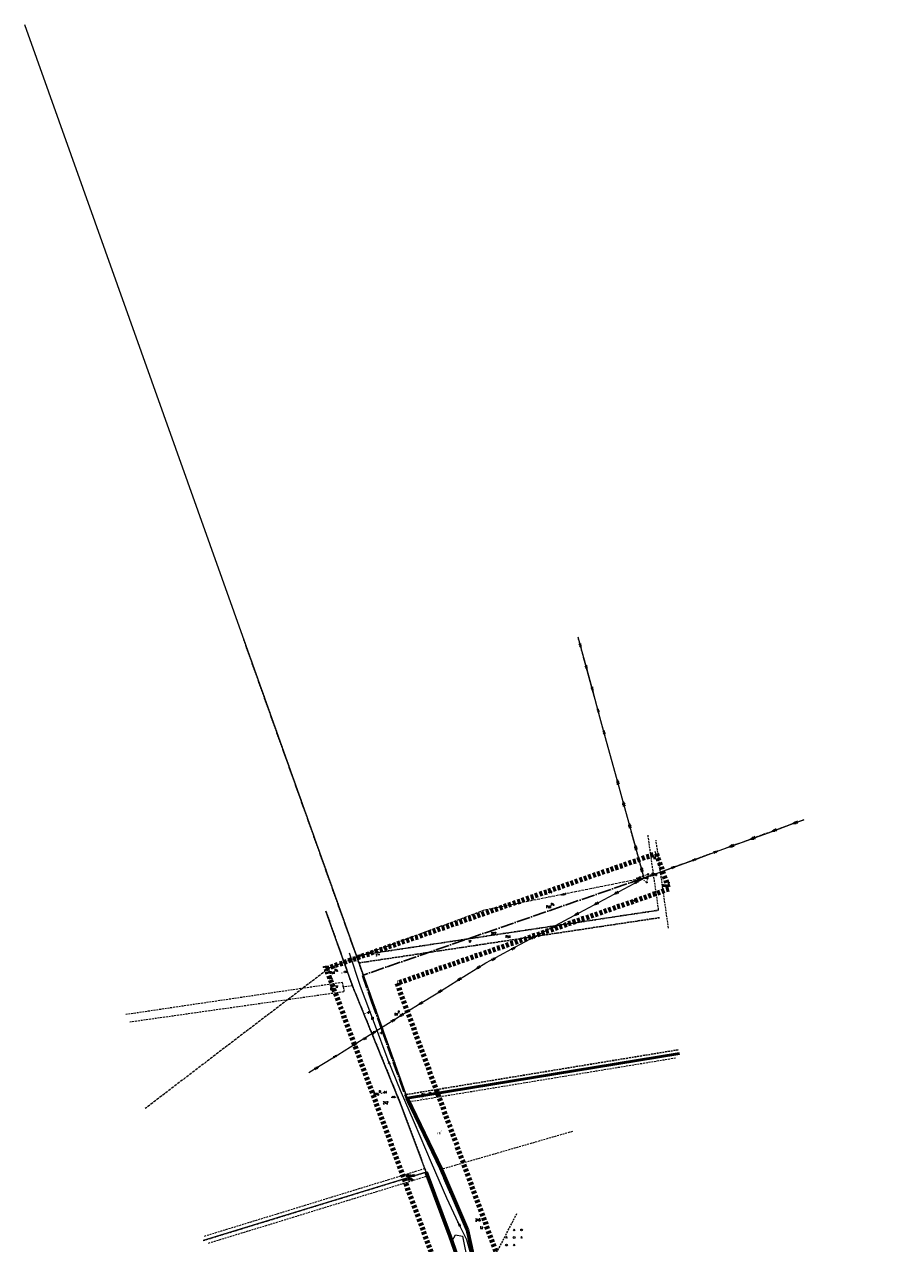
# Model space of a CAD drawing. Header units: metres. Extents: x 7389918 to 7395901, y 5992959 to 5996029.
# Tile 66 of 66: x 7395380 to 7395844, y 5995382 to 5996029. Entities that reach past the tile are written whole.
import ezdxf
from ezdxf.enums import TextEntityAlignment as Align

# ---------------------------------------------------------------- set-up
doc = ezdxf.new("R2010")
doc.units = ezdxf.units.M
doc.header["$MEASUREMENT"] = 0
for name, pattern in [('1', [0]), ('2', [1.5, 1, -0.5]), ('2_OTKR', [0]), ('2_OTZZ', [1.5, 1, -0.5]), ('4', [2.5, 1.5, -1]), ('4_SUEP_A', [0]), ('4_SUPP_P', [2, 1.5, -0.5]), ('4_SUTP_A', [0]), ('ACAD_ISO04W100', [30, 24, -3, 0, -3])]:
    doc.linetypes.add(name, pattern=pattern)
doc.layers.get('0').update_dxf_attribs({"color": 250, "linetype": 'CONTINUOUS', "lineweight": 100})
for name, color, linetype, lineweight in [('# Orlen Projekt - granice nieustalone do ustalenia', 6, 'CONTINUOUS', 100), ('# projektowana LNSN', 10, 'CONTINUOUS', 30), ('Dzialki', 7, '1', 18), ('GRANICE_ZLE_L_0', 2, '1', 50), ('Numery_dzialek', 7, 'CONTINUOUS', 13), ('OTK_L_5', 7, 'CONTINUOUS', 18), ('OTR_T_1', 7, 'CONTINUOUS', 18), ('OTZ_L_0', 7, '2_OTZZ', 18), ('P_SUEP_E_T_0', 1, 'CONTINUOUS', 0), ('P_SUEP_L_0', 1, '4_SUPP_P', 18), ('P_SUP_E_T_3', 7, 'CONTINUOUS', 0), ('P_SUP_T_2', 7, 'CONTINUOUS', 18), ('SUEP_L_0', 1, '4_SUEP_A', 18), ('SUP_T_2', 7, 'CONTINUOUS', 18)]:
    doc.layers.add(name, color=color, linetype=linetype, lineweight=lineweight)
for name, color, linetype, lineweight, true_color in [('Kontury', 7, '2', 18, 0x008000), ('Numery_konturow', 7, 'CONTINUOUS', 13, 0x008000), ('Numery_uzytkow', 7, 'CONTINUOUS', 13, 0x008000), ('SUTP_L_0', 7, '4_SUTP_A', 18, 0xff9100), ('SUTR_T_0', 7, 'CONTINUOUS', 18, 0xff9100), ('Uzytki', 7, '2', 18, 0x008000), ('ZAKRES_L_0', 7, '4', 100, 0x008080)]:
    doc.layers.add(name, color=color, linetype=linetype, lineweight=lineweight, true_color=true_color)
doc.styles.get("Standard").update_dxf_attribs({"font": 'Simplex.SHX', "width": 0.75})

# ---------------------------------------------------------------- blocks, each defined once
blk = doc.blocks.new('2_OTRN')
at = {"linetype": 'Continuous'}
blk.add_circle((0, 0), 0.045, dxfattribs=at)
blk = doc.blocks.new('2_OTZZ')
at = {"linetype": 'Continuous'}
for p, q in [((-2, 2.5), (-2.5, 1.5)), ((-1.5, 1.5), (-2, 2.5)), ((2, -1.5), (1.5, -2.5)), ((2.5, -2.5), (2, -1.5))]:
    blk.add_line(p, q, dxfattribs=at)
for centre in [(2, 2), (-2, -2)]:
    blk.add_circle(centre, 0.5, dxfattribs=at)
blk = doc.blocks.new('4_SUPP')
at = {"linetype": 'Continuous'}
blk.add_circle((0, 0), 0.25, dxfattribs=at)
blk = doc.blocks.new('4_SUPS')
at = {"linetype": 'Continuous'}
blk.add_circle((0, 0), 0.0625, dxfattribs=at)

msp = doc.modelspace()

# ---------------------------------------------------------------- linework, layer by layer
at = {"layer": '# Orlen Projekt - granice nieustalone do ustalenia', "linetype": '1', "lineweight": 60}
for p, q in [((7395601.53, 5995421.08), (7395583.3, 5995458.86)), ((7395606.19, 5995385.52), (7395593.39, 5995419.59)), ((7395615.42, 5995388.81), (7395601.53, 5995421.08)), ((7395630.17, 5995317.2), (7395606.19, 5995385.52)), ((7395618.23, 5995375.89), (7395615.42, 5995388.81))]:
    msp.add_line(p, q, dxfattribs=at)
at = {"layer": '# projektowana LNSN', "linetype": 'ACAD_ISO04W100', "ltscale": 0.3}
msp.add_lwpolyline([(7395708.57, 5995575.63), (7395559.52, 5995524.07), (7395564.45, 5995510.25), (7395569.84, 5995495.12), (7395579.15, 5995469), (7395582.09, 5995460.76), (7395582.95, 5995458.68), (7395583.75, 5995456.77), (7395591.84, 5995440.01), (7395599.17, 5995424.82), (7395614.64, 5995389.35), (7395617.75, 5995375.75)], dxfattribs=at)
at = {"layer": 'Dzialki'}
for p, q in [((7395380.07, 5996028.91), (7395583.3, 5995458.86)), ((7395554.27, 5995518.49), (7395540.14, 5995558.21)), ((7395579.81, 5995455.95), (7395554.27, 5995518.49)), ((7395583.3, 5995458.86), (7395727.93, 5995482.66)), ((7395583.3, 5995458.86), (7395601.53, 5995421.08)), ((7395593.39, 5995419.59), (7395579.81, 5995455.95)), ((7395593.39, 5995419.59), (7395475, 5995383.25)), ((7395606.19, 5995385.52), (7395593.39, 5995419.59)), ((7395601.53, 5995421.08), (7395615.42, 5995388.81)), ((7395630.17, 5995317.2), (7395606.19, 5995385.52)), ((7395615.42, 5995388.81), (7395618.23, 5995375.89))]:
    msp.add_line(p, q, dxfattribs=at)
at = {"layer": 'GRANICE_ZLE_L_0'}
msp.add_line((7395583.3, 5995458.86), (7395727.93, 5995482.66), dxfattribs=at)
at = {"layer": 'Kontury'}
for p, q in [((7395556.33, 5995534.5), (7395496.39, 5995702.65)), ((7395711.01, 5995598.46), (7395716.67, 5995558.64)), ((7395722.05, 5995549.2), (7395715.43, 5995595.79)), ((7395540.14, 5995558.21), (7395554.27, 5995518.49)), ((7395556.33, 5995534.5), (7395716.67, 5995558.64)), ((7395717.23, 5995554.68), (7395557.7, 5995530.66)), ((7395557.7, 5995530.66), (7395556.33, 5995534.5)), ((7395582.62, 5995460.77), (7395557.7, 5995530.66)), ((7395549.06, 5995520.31), (7395433.88, 5995503.25)), ((7395549.76, 5995515.34), (7395436.1, 5995499.22)), ((7395549.39, 5995517.97), (7395549.06, 5995520.31)), ((7395554.27, 5995518.49), (7395549.39, 5995517.97)), ((7395549.39, 5995517.97), (7395549.76, 5995515.34)), ((7395554.27, 5995518.49), (7395579.81, 5995455.95)), ((7395582.62, 5995460.77), (7395727.2, 5995484.56)), ((7395727.93, 5995482.66), (7395583.3, 5995458.86)), ((7395584.21, 5995456.98), (7395726.27, 5995480.36)), ((7395583.3, 5995458.86), (7395582.62, 5995460.77)), ((7395584.21, 5995456.98), (7395583.3, 5995458.86)), ((7395601.53, 5995421.08), (7395584.21, 5995456.98)), ((7395579.81, 5995455.95), (7395592.65, 5995421.57)), ((7395671.04, 5995441.18), (7395601.53, 5995421.08)), ((7395475, 5995383.25), (7395593.39, 5995419.59)), ((7395475.62, 5995385.64), (7395592.65, 5995421.57)), ((7395477.82, 5995381.92), (7395594.13, 5995417.62)), ((7395592.65, 5995421.57), (7395593.39, 5995419.59)), ((7395593.39, 5995419.59), (7395594.13, 5995417.62)), ((7395594.13, 5995417.62), (7395606.19, 5995385.52)), ((7395606.19, 5995385.52), (7395629.7, 5995318.53))]:
    msp.add_line(p, q, dxfattribs=at)
at = {"layer": 'OTK_L_5', "linetype": '2_OTKR'}
for p, q in [((7395607.21, 5995383.09), (7395608.94, 5995386.24)), ((7395608.94, 5995386.24), (7395612.65, 5995385.6)), ((7395612.65, 5995385.6), (7395615.7, 5995370.79)), ((7395627.67, 5995321.89), (7395607.21, 5995383.09))]:
    msp.add_line(p, q, dxfattribs=at)
at = {"layer": 'OTZ_L_0', "linetype": '2_OTZZ'}
msp.add_line((7395628.07, 5995371.45), (7395641.79, 5995398.08), dxfattribs=at)
at = {"layer": 'P_SUEP_L_0', "linetype": '4_SUPP_P'}
for p, q in [((7395709.06, 5995575.74), (7395674.07, 5995703.55)), ((7395793.93, 5995606.68), (7395709.41, 5995575.81)), ((7395708.72, 5995575.66), (7395624.23, 5995558.65)), ((7395624.23, 5995558.65), (7395541.98, 5995528.03)), ((7395541.98, 5995528.03), (7395444.21, 5995453.37))]:
    msp.add_line(p, q, dxfattribs=at)
at = {"layer": 'P_SUP_E_T_3', "linetype": 'Continuous', "lineweight": 0}
for p, q in [((7395708.92, 5995575.71), (7395708.43, 5995575.6)), ((7395709.7, 5995575.87), (7395709.21, 5995575.77))]:
    msp.add_line(p, q, dxfattribs=at)
at = {"layer": 'P_SUP_T_2', "linetype": 'Continuous', "lineweight": 0}
for p, q in [((7395708.92, 5995575.71), (7395708.43, 5995575.6)), ((7395709.7, 5995575.87), (7395709.21, 5995575.77))]:
    msp.add_line(p, q, dxfattribs=at)
at = {"layer": 'SUEP_L_0', "linetype": '4_SUEP_A'}
for p, q in [((7395675.65, 5995697.76), (7395674.07, 5995703.55)), ((7395674.51, 5995700.04), (7395675.39, 5995698.73)), ((7395674.78, 5995699.08), (7395675.65, 5995697.76)), ((7395675.39, 5995698.73), (7395675.48, 5995700.31)), ((7395675.65, 5995697.76), (7395675.74, 5995699.34)), ((7395678.82, 5995686.19), (7395675.65, 5995697.76)), ((7395677.68, 5995688.47), (7395678.56, 5995687.15)), ((7395677.94, 5995687.5), (7395678.82, 5995686.19)), ((7395678.56, 5995687.15), (7395678.65, 5995688.73)), ((7395678.82, 5995686.19), (7395678.91, 5995687.77)), ((7395681.99, 5995674.61), (7395678.82, 5995686.19)), ((7395680.85, 5995676.89), (7395681.73, 5995675.58)), ((7395681.73, 5995675.58), (7395681.81, 5995677.16)), ((7395681.11, 5995675.93), (7395681.99, 5995674.61)), ((7395681.99, 5995674.61), (7395682.08, 5995676.19)), ((7395685.16, 5995663.04), (7395681.99, 5995674.61)), ((7395684.02, 5995665.32), (7395684.9, 5995664.01)), ((7395684.28, 5995664.36), (7395685.16, 5995663.04)), ((7395684.9, 5995664.01), (7395684.98, 5995665.58)), ((7395685.16, 5995663.04), (7395685.25, 5995664.62)), ((7395688.33, 5995651.47), (7395685.16, 5995663.04)), ((7395687.19, 5995653.75), (7395688.06, 5995652.43)), ((7395687.45, 5995652.78), (7395688.33, 5995651.47)), ((7395688.06, 5995652.43), (7395688.15, 5995654.01)), ((7395688.33, 5995651.47), (7395688.41, 5995653.05)), ((7395694.8, 5995627.82), (7395688.33, 5995651.47)), ((7395694.72, 5995626.24), (7395694.8, 5995627.82)), ((7395697.97, 5995616.25), (7395694.8, 5995627.82)), ((7395694.8, 5995627.82), (7395695.68, 5995626.51)), ((7395694.98, 5995625.28), (7395695.07, 5995626.86)), ((7395695.07, 5995626.86), (7395695.94, 5995625.54)), ((7395697.88, 5995614.67), (7395697.97, 5995616.25)), ((7395701.14, 5995604.68), (7395697.97, 5995616.25)), ((7395697.97, 5995616.25), (7395698.85, 5995614.93)), ((7395698.15, 5995613.71), (7395698.23, 5995615.28)), ((7395698.23, 5995615.28), (7395699.11, 5995613.97)), ((7395788.29, 5995604.62), (7395793.93, 5995606.68)), ((7395789.53, 5995605.61), (7395788.29, 5995604.62)), ((7395790.47, 5995605.95), (7395789.23, 5995604.97)), ((7395701.05, 5995603.1), (7395701.14, 5995604.68)), ((7395704.31, 5995593.1), (7395701.14, 5995604.68)), ((7395701.14, 5995604.68), (7395702.02, 5995603.36)), ((7395701.32, 5995602.13), (7395701.4, 5995603.71)), ((7395701.4, 5995603.71), (7395702.28, 5995602.4)), ((7395765.74, 5995596.4), (7395777.02, 5995600.51)), ((7395777.02, 5995600.51), (7395788.29, 5995604.62)), ((7395778.26, 5995601.5), (7395777.02, 5995600.51)), ((7395777.02, 5995600.51), (7395778.6, 5995600.56)), ((7395779.2, 5995601.84), (7395777.96, 5995600.86)), ((7395777.96, 5995600.86), (7395779.54, 5995600.9)), ((7395788.29, 5995604.62), (7395789.87, 5995604.67)), ((7395789.23, 5995604.97), (7395790.81, 5995605.01)), ((7395704.22, 5995591.52), (7395704.31, 5995593.1)), ((7395707.48, 5995581.53), (7395704.31, 5995593.1)), ((7395704.31, 5995593.1), (7395705.19, 5995591.79)), ((7395748.52, 5995590.13), (7395754.47, 5995592.29)), ((7395754.47, 5995592.29), (7395765.74, 5995596.4)), ((7395755.71, 5995593.28), (7395754.47, 5995592.29)), ((7395754.47, 5995592.29), (7395756.05, 5995592.34)), ((7395756.65, 5995593.62), (7395755.41, 5995592.64)), ((7395755.41, 5995592.64), (7395756.99, 5995592.68)), ((7395766.98, 5995597.39), (7395765.74, 5995596.4)), ((7395765.74, 5995596.4), (7395767.33, 5995596.45)), ((7395767.92, 5995597.73), (7395766.68, 5995596.75)), ((7395766.68, 5995596.75), (7395768.26, 5995596.79)), ((7395704.48, 5995590.56), (7395704.57, 5995592.14)), ((7395704.57, 5995592.14), (7395705.45, 5995590.82)), ((7395725.97, 5995581.91), (7395737.25, 5995586.02)), ((7395735.66, 5995585.97), (7395737.25, 5995586.02)), ((7395737.25, 5995586.02), (7395736.01, 5995585.03)), ((7395737.25, 5995586.02), (7395748.52, 5995590.13)), ((7395746, 5995589.74), (7395747.58, 5995589.78)), ((7395747.58, 5995589.78), (7395746.34, 5995588.8)), ((7395746.94, 5995590.08), (7395748.52, 5995590.13)), ((7395748.52, 5995590.13), (7395747.28, 5995589.14)), ((7395707.39, 5995579.95), (7395707.48, 5995581.53)), ((7395709.06, 5995575.74), (7395707.48, 5995581.53)), ((7395707.48, 5995581.53), (7395708.35, 5995580.21)), ((7395707.65, 5995578.98), (7395707.74, 5995580.56)), ((7395707.74, 5995580.56), (7395708.62, 5995579.25)), ((7395714.7, 5995577.8), (7395725.97, 5995581.91)), ((7395723.45, 5995581.52), (7395725.03, 5995581.56)), ((7395725.03, 5995581.56), (7395723.79, 5995580.58)), ((7395724.39, 5995581.86), (7395725.97, 5995581.91)), ((7395725.97, 5995581.91), (7395724.73, 5995580.92)), ((7395734.73, 5995585.63), (7395736.31, 5995585.67)), ((7395736.31, 5995585.67), (7395735.07, 5995584.69)), ((7395693.2, 5995567.23), (7395703.77, 5995572.9)), ((7395703.77, 5995572.9), (7395709.06, 5995575.74)), ((7395704.86, 5995574.05), (7395703.77, 5995572.9)), ((7395703.77, 5995572.9), (7395705.33, 5995573.17)), ((7395705.74, 5995574.53), (7395704.65, 5995573.38)), ((7395704.65, 5995573.38), (7395706.21, 5995573.64)), ((7395709.06, 5995575.74), (7395714.7, 5995577.8)), ((7395712.18, 5995577.41), (7395713.76, 5995577.45)), ((7395713.76, 5995577.45), (7395712.52, 5995576.47)), ((7395713.12, 5995577.75), (7395714.7, 5995577.8)), ((7395714.7, 5995577.8), (7395713.46, 5995576.81)), ((7395682.63, 5995561.55), (7395693.2, 5995567.23)), ((7395694.29, 5995568.38), (7395693.2, 5995567.23)), ((7395693.2, 5995567.23), (7395694.76, 5995567.5)), ((7395695.17, 5995568.85), (7395694.08, 5995567.7)), ((7395694.08, 5995567.7), (7395695.64, 5995567.97)), ((7395672.05, 5995555.88), (7395682.63, 5995561.55)), ((7395683.71, 5995562.7), (7395682.63, 5995561.55)), ((7395682.63, 5995561.55), (7395684.19, 5995561.82)), ((7395684.59, 5995563.17), (7395683.51, 5995562.02)), ((7395683.51, 5995562.02), (7395685.07, 5995562.29)), ((7395662.05, 5995550.5), (7395672.05, 5995555.88)), ((7395673.14, 5995557.03), (7395672.05, 5995555.88)), ((7395672.05, 5995555.88), (7395673.61, 5995556.15)), ((7395674.02, 5995557.5), (7395672.94, 5995556.35)), ((7395672.94, 5995556.35), (7395674.49, 5995556.62)), ((7395651.47, 5995544.83), (7395662.05, 5995550.5)), ((7395659.61, 5995549.76), (7395661.16, 5995550.03)), ((7395661.16, 5995550.03), (7395660.08, 5995548.88)), ((7395660.49, 5995550.23), (7395662.05, 5995550.5)), ((7395662.05, 5995550.5), (7395660.96, 5995549.35)), ((7395640.9, 5995539.15), (7395651.47, 5995544.83)), ((7395649.03, 5995544.09), (7395650.59, 5995544.36)), ((7395650.59, 5995544.36), (7395649.51, 5995543.21)), ((7395649.91, 5995544.56), (7395651.47, 5995544.83)), ((7395651.47, 5995544.83), (7395650.39, 5995543.68)), ((7395630.33, 5995533.48), (7395640.9, 5995539.15)), ((7395638.46, 5995538.41), (7395640.02, 5995538.68)), ((7395640.02, 5995538.68), (7395638.93, 5995537.53)), ((7395639.34, 5995538.88), (7395640.9, 5995539.15)), ((7395640.9, 5995539.15), (7395639.81, 5995538)), ((7395619.94, 5995527.48), (7395625.04, 5995530.64)), ((7395620.95, 5995528.69), (7395619.94, 5995527.48)), ((7395619.94, 5995527.48), (7395621.48, 5995527.84)), ((7395621.8, 5995529.22), (7395620.79, 5995528.01)), ((7395620.79, 5995528.01), (7395622.33, 5995528.37)), ((7395625.04, 5995530.64), (7395630.33, 5995533.48)), ((7395627.89, 5995532.74), (7395629.45, 5995533)), ((7395629.45, 5995533), (7395628.36, 5995531.85)), ((7395628.77, 5995533.21), (7395630.33, 5995533.48)), ((7395630.33, 5995533.48), (7395629.24, 5995532.33)), ((7395599.54, 5995514.84), (7395609.74, 5995521.16)), ((7395609.74, 5995521.16), (7395619.94, 5995527.48)), ((7395610.75, 5995522.37), (7395609.74, 5995521.16)), ((7395609.74, 5995521.16), (7395611.28, 5995521.52)), ((7395611.6, 5995522.9), (7395610.59, 5995521.69)), ((7395610.59, 5995521.69), (7395612.13, 5995522.05)), ((7395589.34, 5995508.52), (7395599.54, 5995514.84)), ((7395600.55, 5995516.05), (7395599.54, 5995514.84)), ((7395599.54, 5995514.84), (7395601.08, 5995515.2)), ((7395601.4, 5995516.58), (7395600.39, 5995515.36)), ((7395600.39, 5995515.36), (7395601.93, 5995515.73)), ((7395579.14, 5995502.2), (7395589.34, 5995508.52)), ((7395590.35, 5995509.73), (7395589.34, 5995508.52)), ((7395589.34, 5995508.52), (7395590.88, 5995508.88)), ((7395591.2, 5995510.26), (7395590.19, 5995509.04)), ((7395590.19, 5995509.04), (7395591.73, 5995509.41)), ((7395577.07, 5995500.91), (7395579.14, 5995502.2)), ((7395580.15, 5995503.41), (7395579.14, 5995502.2)), ((7395579.14, 5995502.2), (7395580.68, 5995502.56)), ((7395581, 5995503.94), (7395579.99, 5995502.72)), ((7395579.99, 5995502.72), (7395581.53, 5995503.09)), ((7395566.87, 5995494.59), (7395577.07, 5995500.91)), ((7395574.68, 5995500.02), (7395576.22, 5995500.39)), ((7395576.22, 5995500.39), (7395575.21, 5995499.17)), ((7395575.53, 5995500.55), (7395577.07, 5995500.91)), ((7395577.07, 5995500.91), (7395576.06, 5995499.7)), ((7395556.67, 5995488.27), (7395566.87, 5995494.59)), ((7395564.48, 5995493.7), (7395566.02, 5995494.07)), ((7395566.02, 5995494.07), (7395565.01, 5995492.85)), ((7395565.33, 5995494.23), (7395566.87, 5995494.59)), ((7395566.87, 5995494.59), (7395565.86, 5995493.38)), ((7395546.47, 5995481.95), (7395556.67, 5995488.27)), ((7395554.28, 5995487.38), (7395555.82, 5995487.75)), ((7395555.82, 5995487.75), (7395554.81, 5995486.53)), ((7395555.13, 5995487.91), (7395556.67, 5995488.27)), ((7395556.67, 5995488.27), (7395555.66, 5995487.06)), ((7395536.27, 5995475.63), (7395546.47, 5995481.95)), ((7395544.08, 5995481.06), (7395545.62, 5995481.42)), ((7395545.62, 5995481.42), (7395544.61, 5995480.21)), ((7395544.93, 5995481.59), (7395546.47, 5995481.95)), ((7395546.47, 5995481.95), (7395545.46, 5995480.74)), ((7395531.17, 5995472.47), (7395536.27, 5995475.63)), ((7395533.88, 5995474.74), (7395535.42, 5995475.1)), ((7395535.42, 5995475.1), (7395534.41, 5995473.89)), ((7395534.73, 5995475.27), (7395536.27, 5995475.63)), ((7395536.27, 5995475.63), (7395535.26, 5995474.42))]:
    msp.add_line(p, q, dxfattribs=at)
at = {"layer": 'SUP_T_2', "linetype": 'Continuous', "lineweight": 0}
for p, q in [((7395707.21, 5995575.87), (7395707.61, 5995575.57)), ((7395707.28, 5995576.34), (7395707.75, 5995576.52)), ((7395708.04, 5995575.24), (7395708.47, 5995574.92)), ((7395708.11, 5995576.65), (7395708.47, 5995576.79)), ((7395708.83, 5995576.92), (7395709.19, 5995577.06)), ((7395708.9, 5995574.59), (7395709.33, 5995574.26)), ((7395709.55, 5995577.19), (7395709.91, 5995577.33)), ((7395709.73, 5995573.96), (7395710.13, 5995573.66)), ((7395710.38, 5995577.5), (7395710.85, 5995577.68)), ((7395710.7, 5995574.34), (7395710.62, 5995573.85)), ((7395710.88, 5995575.34), (7395710.79, 5995574.84)), ((7395711.06, 5995576.36), (7395710.97, 5995575.85)), ((7395711.23, 5995577.36), (7395711.15, 5995576.87))]:
    msp.add_line(p, q, dxfattribs=at)
at = {"layer": 'SUTP_L_0', "linetype": '4_SUTP_A'}
for p, q in [((7395552.6, 5995535.99), (7395558.39, 5995518.3)), ((7395558.39, 5995518.3), (7395565.81, 5995498.63)), ((7395565.81, 5995498.63), (7395573, 5995479.2)), ((7395573, 5995479.2), (7395579.56, 5995463.04)), ((7395579.56, 5995463.04), (7395587.03, 5995445.99)), ((7395587.03, 5995445.99), (7395596.07, 5995424.64)), ((7395596.07, 5995424.64), (7395604.22, 5995406.02)), ((7395604.22, 5995406.02), (7395610.34, 5995392.78)), ((7395610.34, 5995392.78), (7395614.82, 5995383.82)), ((7395614.82, 5995383.82), (7395617.25, 5995375.04))]:
    msp.add_line(p, q, dxfattribs=at)
at = {"layer": 'Uzytki'}
for p, q in [((7395496.39, 5995702.65), (7395556.33, 5995534.5)), ((7395711.01, 5995598.46), (7395716.67, 5995558.64)), ((7395722.05, 5995549.2), (7395715.43, 5995595.79)), ((7395554.27, 5995518.49), (7395540.14, 5995558.21)), ((7395716.67, 5995558.64), (7395556.33, 5995534.5)), ((7395557.7, 5995530.66), (7395717.23, 5995554.68)), ((7395556.33, 5995534.5), (7395557.7, 5995530.66)), ((7395557.7, 5995530.66), (7395582.62, 5995460.77)), ((7395549.06, 5995520.31), (7395433.88, 5995503.25)), ((7395549.76, 5995515.34), (7395436.1, 5995499.22)), ((7395549.39, 5995517.97), (7395549.06, 5995520.31)), ((7395554.27, 5995518.49), (7395549.39, 5995517.97)), ((7395549.39, 5995517.97), (7395549.76, 5995515.34)), ((7395579.81, 5995455.95), (7395554.27, 5995518.49)), ((7395727.2, 5995484.56), (7395582.62, 5995460.77)), ((7395584.21, 5995456.98), (7395726.27, 5995480.36)), ((7395582.62, 5995460.77), (7395583.3, 5995458.86)), ((7395583.3, 5995458.86), (7395584.21, 5995456.98)), ((7395601.53, 5995421.08), (7395584.21, 5995456.98)), ((7395592.65, 5995421.57), (7395579.81, 5995455.95)), ((7395671.04, 5995441.18), (7395601.53, 5995421.08)), ((7395475.62, 5995385.64), (7395592.65, 5995421.57)), ((7395477.82, 5995381.92), (7395594.13, 5995417.62)), ((7395593.39, 5995419.59), (7395592.65, 5995421.57)), ((7395594.13, 5995417.62), (7395593.39, 5995419.59)), ((7395594.13, 5995417.62), (7395606.19, 5995385.52)), ((7395615.42, 5995388.81), (7395601.53, 5995421.08)), ((7395606.19, 5995385.52), (7395629.7, 5995318.53)), ((7395618.23, 5995375.89), (7395615.42, 5995388.81))]:
    msp.add_line(p, q, dxfattribs=at)
at = {"layer": 'ZAKRES_L_0', "linetype": '4'}
for p, q in [((7395540.39, 5995527.66), (7395715.66, 5995588.76)), ((7395715.66, 5995588.76), (7395722.2, 5995569.88)), ((7395722.2, 5995569.88), (7395577.94, 5995519.87)), ((7395802.34, 5994818.97), (7395540.39, 5995527.66)), ((7395577.94, 5995519.87), (7395843.71, 5994799.12))]:
    msp.add_line(p, q, dxfattribs=at)

# ---------------------------------------------------------------- block references
at = {"layer": 'OTR_T_1'}
for p in [(7395657.31, 5995567.7), (7395702.34, 5995563.27), (7395566.97, 5995534.38), (7395541.93, 5995527.74), (7395543.52, 5995522.5), (7395548.6, 5995525.29), (7395561.02, 5995503.74), (7395558.7, 5995489.82), (7395567.94, 5995492.99), (7395569.61, 5995461.4), (7395577.03, 5995459.34)]:
    msp.add_blockref('2_OTRN', p, dxfattribs=at)
at = {"layer": 'OTZ_L_0'}
for p in [(7395638.1, 5995382.91), (7395642.1, 5995386.91)]:
    msp.add_blockref('2_OTZZ', p, dxfattribs=at)
at = {"layer": 'P_SUP_T_2'}
for p in [(7395708.72, 5995575.66), (7395709.41, 5995575.81), (7395541.98, 5995528.03)]:
    msp.add_blockref('4_SUPP', p, dxfattribs=at)
at = {"layer": 'SUP_T_2'}
for p in [(7395706.81, 5995576.17), (7395710.53, 5995573.36), (7395711.32, 5995577.85)]:
    msp.add_blockref('4_SUPP', p, dxfattribs=at)
at = {"layer": 'SUTR_T_0'}
for p in [(7395573, 5995479.2), (7395610.34, 5995392.78)]:
    msp.add_blockref('4_SUPS', p, dxfattribs=at)

# ---------------------------------------------------------------- texts
at = {"layer": 'Numery_dzialek', "width": 0.7}
for s, p in [('247', (7395627.81, 5995546.94)), ('212', (7395570.44, 5995457.16)), ('248', (7395619.48, 5995394.87))]:
    msp.add_text(s, height=1.25, dxfattribs=at).set_placement(p, align=Align.TOP_LEFT)
at = {"layer": 'Numery_konturow', "width": 0.7}
for s, p in [('RIIIa', (7395715.9, 5995578.27)), ('RIIIa', (7395721.63, 5995572.32)), ('PsII', (7395659.63, 5995561.07)), ('PsII', (7395544.79, 5995526.05)), ('RIIIa', (7395545.29, 5995517.38)), ('RII', (7395578.27, 5995504.03)), ('RIIIa', (7395568.32, 5995461.66)), ('ŁIII', (7395593.3, 5995459.49)), ('RII', (7395592.55, 5995461.39)), ('ŁIII', (7395601.24, 5995440.86)), ('RIIIa', (7395585.72, 5995418.34)), ('RIIIa', (7395586.45, 5995416.36))]:
    msp.add_text(s, height=1.25, dxfattribs=at).set_placement(p, align=Align.TOP_RIGHT)
msp.add_text('PsII', height=1.25, dxfattribs=at).set_placement((7395636.78, 5995544.59), align=Align.MIDDLE)
at = {"layer": 'Numery_uzytkow', "width": 0.7}
for s, p in [('W', (7395714.62, 5995586.4)), ('dr', (7395564.91, 5995501.45))]:
    msp.add_text(s, height=1.25, dxfattribs=at).set_placement(p, align=Align.MIDDLE)
for s, p in [('R', (7395721.63, 5995572.32)), ('Ps', (7395659.63, 5995561.07)), ('W', (7395616.04, 5995541.47)), ('Ps', (7395544.79, 5995526.05)), ('W', (7395545.29, 5995517.38)), ('R', (7395578.27, 5995504.03)), ('R', (7395568.32, 5995461.66)), ('W', (7395594.76, 5995460.76)), ('Ł', (7395601.24, 5995440.86)), ('W', (7395586.08, 5995417.03)), ('Lz', (7395622.11, 5995389.67))]:
    msp.add_text(s, height=1.25, dxfattribs=at).set_placement(p)
at = {"layer": 'OTR_T_1', "lineweight": 9, "width": 0.7}
for s, p in [('-1.0', (7395658.06, 5995567.95)), ('-0.9', (7395703.09, 5995563.52)), ('-1.1', (7395566.63, 5995534.75)), ('-0.8', (7395542.68, 5995527.99)), ('-0.8', (7395541.19, 5995522.24)), ('-0.8', (7395549.35, 5995525.54)), ('-0.7', (7395561.77, 5995503.99)), ('-0.4', (7395559.45, 5995490.07)), ('-0.5', (7395568.69, 5995493.24)), ('-0.6', (7395570.36, 5995461.65)), ('-0.9', (7395574.7, 5995459.12))]:
    msp.add_text(s, height=0.75, dxfattribs=at).set_placement(p)
at = {"layer": 'P_SUEP_E_T_0', "lineweight": 9, "width": 0.7}
msp.add_text('proj.e', height=0.75, rotation=11.38439, dxfattribs=at).set_placement((7395666.47, 5995567.16), align=Align.MIDDLE)
at = {"layer": 'P_SUP_E_T_3', "lineweight": 9, "width": 0.7}
for p in [(7395707.5, 5995575.3), (7395711.36, 5995575.55), (7395541.23, 5995528.28)]:
    msp.add_text('proj.e', height=0.75, dxfattribs=at).set_placement(p, align=Align.RIGHT)
at = {"layer": 'SUTR_T_0', "lineweight": 9, "width": 0.7}
for s, rotation, p in [('-1.4', 292.22948, (7395573.18, 5995478.82)), ('-0.8', 300.01636, (7395610.44, 5995392.71))]:
    msp.add_text(s, height=0.75, rotation=rotation, dxfattribs=at).set_placement(p, align=Align.MIDDLE_LEFT)

doc.saveas('drawing.dxf')
